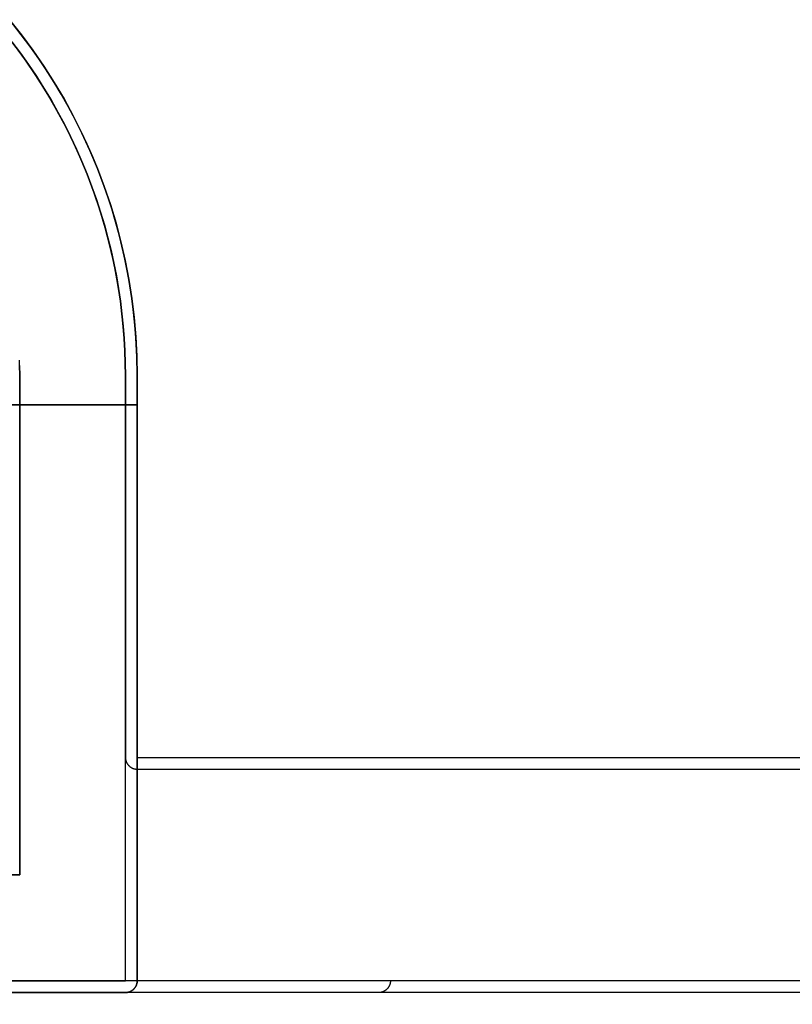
# Model space of a CAD drawing. Header units: millimetres. Extents: x -165 to 165, y -140 to 140.
# Tile 36 of 38: x 62 to 75, y 120 to 137. Entities that reach past the tile are written whole.
import ezdxf

# ---------------------------------------------------------------- set-up
doc = ezdxf.new("R2010")
doc.units = ezdxf.units.MM
doc.header["$MEASUREMENT"] = 0
doc.layers.add('Predefinito', color=5, linetype='Continuous')

# ---------------------------------------------------------------- blocks, each defined once
blk = doc.blocks.new('(#617) SUMATRA')
at = {"layer": 'Predefinito'}
for points in [[(64, 130.5), (63.99765957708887, 130.7108614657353), (63.99055516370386, 130.9235123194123), (63.97856498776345, 131.1378132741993), (63.96157163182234, 131.3536171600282), (63.93946257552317, 131.5707690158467), (63.91213074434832, 131.7891062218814), (63.87947506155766, 132.0084586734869), (63.84140099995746, 132.2286489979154), (63.79782112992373, 132.4494928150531), (63.74865565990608, 132.6707990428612), (63.69383296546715, 132.8923702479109), (63.6332901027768, 133.114003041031), (63.56697330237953, 133.3354885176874), (63.49483843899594, 133.5566127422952), (63.41685147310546, 133.7771572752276), (63.33298886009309, 133.9968997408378), (63.243237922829, 134.2156144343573), (63.14759718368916, 134.433072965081), (63.0460766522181, 134.6490449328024), (62.93869806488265, 134.863298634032), (62.82549507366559, 135.0756017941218), (62.7065133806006, 135.285722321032), (62.58181081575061, 135.4934290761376), (62.45145735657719, 135.6984926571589), (62.31553508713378, 135.9006861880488), (62.17413809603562, 136.0997861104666), (62.02737231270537, 136.2955729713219), (61.87535528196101, 136.4878322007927)], [(61.8240551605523, 136.5504723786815), (62.02852999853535, 136.2940690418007), (62.22403294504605, 136.0307608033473), (62.41033101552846, 135.7608614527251), (62.58720219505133, 135.4846926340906), (62.75443570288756, 135.202583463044), (62.91183224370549, 134.9148701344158), (63.05920424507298, 134.6218955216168), (63.19637608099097, 134.3240087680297), (63.32318428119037, 134.0215648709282), (63.43947772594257, 133.7149242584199), (63.54511782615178, 133.4044523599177), (63.6399786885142, 133.0905191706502), (63.72394726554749, 132.7734988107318), (63.79692349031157, 132.4537690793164), (63.8588203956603, 132.1317110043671), (63.90956421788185, 131.8077083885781), (63.94909448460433, 131.4821473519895), (63.97736408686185, 131.1554158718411), (63.99433933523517, 130.8279033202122), (64, 130.5)], [(61.82405516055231, 136.5504723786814), (62.02852999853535, 136.2940690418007), (62.22403294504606, 136.0307608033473), (62.41033101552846, 135.7608614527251), (62.58720219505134, 135.4846926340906), (62.75443570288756, 135.202583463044), (62.9118322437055, 134.9148701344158), (63.05920424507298, 134.6218955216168), (63.19637608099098, 134.3240087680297), (63.32318428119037, 134.0215648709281), (63.43947772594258, 133.7149242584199), (63.54511782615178, 133.4044523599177), (63.6399786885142, 133.0905191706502), (63.72394726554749, 132.7734988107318), (63.79692349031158, 132.4537690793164), (63.8588203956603, 132.1317110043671), (63.90956421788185, 131.8077083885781), (63.94909448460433, 131.4821473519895), (63.97736408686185, 131.1554158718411), (63.99433933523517, 130.8279033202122), (64, 130.5)], [(61.86890131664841, 136.1735609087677), (62.01257729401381, 135.9818958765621), (62.15099750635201, 135.7869875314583), (62.28405825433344, 135.5890507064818), (62.41166743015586, 135.3883042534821), (62.53374467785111, 135.1849702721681), (62.65022149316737, 134.9792733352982), (62.7610412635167, 134.7714397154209), (62.8661592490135, 134.5616966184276), (62.96554250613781, 134.3502714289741), (63.0591697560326, 134.1373909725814), (63.1470311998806, 133.9232807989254), (63.22912828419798, 133.708164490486), (63.30547341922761, 133.4922630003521), (63.37608965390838, 133.2757940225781), (63.44101031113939, 133.0589713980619), (63.50027858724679, 132.8420045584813), (63.55394711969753, 132.62509801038), (63.60207752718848, 132.408450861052), (63.64473992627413, 132.1922563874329), (63.68201242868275, 131.9767016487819), (63.71398062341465, 131.761967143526), (63.74073704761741, 131.5482265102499), (63.76238065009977, 131.3356462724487), (63.77901625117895, 131.1243856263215), (63.79075400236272, 130.9145962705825), (63.79770884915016, 130.7064222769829), (63.79999999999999, 130.5)], [(62, 130.5), (61.99815229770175, 130.6664695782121)], [(62, 130.5), (61.99553105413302, 130.7588710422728)], [(62, 130.5), (61.99553105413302, 130.7588710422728)], [(62, 122), (62, 130.5)], [(62, 130.5), (62, 122)], [(62, 122), (62, 130.5)], [(63.79999999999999, 130.5), (63.79999999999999, 124)], [(64, 120.2), (64, 130.5)], [(64, 120.2), (64, 130.5)], [(47, 130), (62, 130)], [(62.00000000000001, 130), (64, 130)], [(63.79999999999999, 124), (63.80004927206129, 123.9955608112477), (63.80019883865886, 123.9910839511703), (63.8004512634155, 123.9865723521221), (63.80080901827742, 123.9820291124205), (63.80127447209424, 123.9774574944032), (63.80184987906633, 123.9728609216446), (63.80253736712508, 123.968242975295), (63.80333892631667, 123.9636073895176), (63.80425639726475, 123.9589580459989), (63.80529145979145, 123.9542989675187), (63.80644562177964, 123.9496343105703), (63.80772020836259, 123.9449683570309), (63.80911635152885, 123.9403055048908), (63.81063498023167, 123.935650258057), (63.81227681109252, 123.9310072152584), (63.81404233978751, 123.9263810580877), (63.8159318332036, 123.9217765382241), (63.81794532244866, 123.9171984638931), (63.82008259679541, 123.9126516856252), (63.82234319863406, 123.9081410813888), (63.82472641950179, 123.9036715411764), (63.82723129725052, 123.8992479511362), (63.82985661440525, 123.8948751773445), (63.83260089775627, 123.890558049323), (63.83546241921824, 123.8863013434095), (63.8384391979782, 123.8821097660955), (63.84152900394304, 123.8779879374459), (63.84472936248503, 123.8739403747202), (63.84803756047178, 123.8699714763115), (63.85145065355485, 123.8660855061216), (63.85496547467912, 123.8622865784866), (63.85857864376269, 123.8585786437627), (63.86228657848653, 123.8549654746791), (63.86608550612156, 123.8514506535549), (63.86997147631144, 123.8480375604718), (63.87394037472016, 123.8447293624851), (63.87798793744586, 123.8415290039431), (63.88210976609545, 123.8384391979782), (63.8863013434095, 123.8354624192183), (63.89055804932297, 123.8326008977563), (63.89487517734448, 123.8298566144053), (63.89924795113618, 123.8272312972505), (63.9036715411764, 123.8247264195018), (63.90814108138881, 123.8223431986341), (63.91265168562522, 123.8200825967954), (63.91719846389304, 123.8179453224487), (63.92177653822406, 123.8159318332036), (63.92638105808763, 123.8140423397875), (63.93100721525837, 123.8122768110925), (63.93565025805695, 123.8106349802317), (63.94030550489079, 123.8091163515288), (63.94496835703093, 123.8077202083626), (63.9496343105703, 123.8064456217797), (63.95429896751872, 123.8052914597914), (63.95895804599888, 123.8042563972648), (63.96360738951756, 123.8033389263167), (63.96824297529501, 123.8025373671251), (63.9728609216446, 123.8018498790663), (63.97745749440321, 123.8012744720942), (63.98202911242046, 123.8008090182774), (63.98657235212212, 123.8004512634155), (63.99108395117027, 123.8001988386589), (63.99556081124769, 123.8000492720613), (64, 123.8)], [(64, 124), (131.4751038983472, 124)], [(64, 123.8), (64.00000000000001, 122)], [(64, 123.8), (164.792893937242, 123.8)], [(47.00000000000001, 122), (62, 122)], [(62, 122), (47.00000000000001, 122)], [(47, 122), (62, 122)], [(64, 122), (64, 120.5)], [(64.00000000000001, 120.5), (64.00000000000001, 120.2)], [(164.792893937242, 120.2), (-160.8, 120.2)], [(63.79999999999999, 120), (63.80443918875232, 120.0000492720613), (63.80891604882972, 120.0001988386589), (63.81342764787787, 120.0004512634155), (63.81797088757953, 120.0008090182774), (63.82254250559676, 120.0012744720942), (63.82713907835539, 120.0018498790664), (63.83175702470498, 120.0025373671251), (63.83639261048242, 120.0033389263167), (63.84104195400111, 120.0042563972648), (63.84570103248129, 120.0052914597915), (63.8503656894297, 120.0064456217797), (63.85503164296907, 120.0077202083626), (63.8596944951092, 120.0091163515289), (63.86434974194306, 120.0106349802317), (63.86899278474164, 120.0122768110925), (63.87361894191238, 120.0140423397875), (63.87822346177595, 120.0159318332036), (63.88280153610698, 120.0179453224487), (63.8873483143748, 120.0200825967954), (63.89185891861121, 120.022343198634), (63.89632845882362, 120.0247264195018), (63.90075204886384, 120.0272312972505), (63.90512482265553, 120.0298566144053), (63.90944195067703, 120.0326008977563), (63.9136986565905, 120.0354624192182), (63.91789023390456, 120.0384391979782), (63.92201206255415, 120.0415290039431), (63.92605962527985, 120.044729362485), (63.93002852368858, 120.0480375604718), (63.93391449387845, 120.0514506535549), (63.93771342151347, 120.0549654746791), (63.94142135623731, 120.0585786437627), (63.94503452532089, 120.0622865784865), (63.94854934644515, 120.0660855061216), (63.95196243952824, 120.0699714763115), (63.95527063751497, 120.0739403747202), (63.95847099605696, 120.0779879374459), (63.96156080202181, 120.0821097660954), (63.96453758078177, 120.0863013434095), (63.96739910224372, 120.090558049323), (63.97014338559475, 120.0948751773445), (63.97276870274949, 120.0992479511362), (63.97527358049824, 120.1036715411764), (63.97765680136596, 120.1081410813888), (63.9799174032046, 120.1126516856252), (63.98205467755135, 120.117198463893), (63.9840681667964, 120.1217765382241), (63.98595766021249, 120.1263810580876), (63.98772318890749, 120.1310072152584), (63.98936501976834, 120.135650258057), (63.99088364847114, 120.1403055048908), (63.99227979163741, 120.1449683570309), (63.99355437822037, 120.1496343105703), (63.99470854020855, 120.1542989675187), (63.99574360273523, 120.1589580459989), (63.99666107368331, 120.1636073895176), (63.99746263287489, 120.168242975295), (63.99815012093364, 120.1728609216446), (63.99872552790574, 120.1774574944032), (63.99919098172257, 120.1820291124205), (63.99954873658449, 120.1865723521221), (63.99980116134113, 120.1910839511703), (63.99995072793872, 120.1955608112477), (64, 120.2)], [(64, 120.2), (63.99988340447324, 120.1931717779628), (63.99953375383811, 120.1863515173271), (63.99895145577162, 120.1795471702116), (63.99813718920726, 120.1727666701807), (63.99709190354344, 120.1660179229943), (63.99581681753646, 120.1593087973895), (63.99431341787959, 120.1526471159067), (63.99258345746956, 120.1460406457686), (63.99062895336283, 120.1394970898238), (63.98845218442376, 120.1330240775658), (63.98605568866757, 120.1266291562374), (63.98344226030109, 120.1203197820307), (63.9806149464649, 120.114103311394), (63.97757704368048, 120.1079869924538), (63.97433209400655, 120.1019779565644), (63.9708838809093, 120.0960832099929), (63.96723642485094, 120.0903096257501), (63.96339397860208, 120.084663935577), (63.95936102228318, 120.0791527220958), (63.95514225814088, 120.0737824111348), (63.95074260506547, 120.0685592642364), (63.94616719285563, 120.0634893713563), (63.94142135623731, 120.0585786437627), (63.93651062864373, 120.0538328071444), (63.93144073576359, 120.0492573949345), (63.92621758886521, 120.0448577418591), (63.92084727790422, 120.0406389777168), (63.91533606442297, 120.0366060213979), (63.90969037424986, 120.0327635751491), (63.90391679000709, 120.0291161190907), (63.8980220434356, 120.0256679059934), (63.89201300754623, 120.0224229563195), (63.88589668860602, 120.0193850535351), (63.87968021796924, 120.0165577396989), (63.87337084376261, 120.0139443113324), (63.86697592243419, 120.0115478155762), (63.86050291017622, 120.0093710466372), (63.8539593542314, 120.0074165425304), (63.84735288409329, 120.0056865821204), (63.84069120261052, 120.0041831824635), (63.83398207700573, 120.0029080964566), (63.82723332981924, 120.0018628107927), (63.8204528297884, 120.0010485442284), (63.81364848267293, 120.0004662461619), (63.80682822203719, 120.0001165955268), (63.8, 120)], [(164.792893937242, 120), (-160.8, 120)], [(45.20000000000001, 120), (63.79999999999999, 120)], [(45.2, 120), (63.8, 120)]]:
    blk.add_lwpolyline(points, dxfattribs=at)
at = {"layer": 'Predefinito', "extrusion": (1, 0, 0)}
for points in [[(130.5, 36), (130.5, 0)], [(130.5, 59.8), (130.5, 0)], [(130.5, 59.8), (124, 59.80000690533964)], [(126.25, -2e-16), (126.25, 36)], [(125.35, 59.8), (125.35, 2.4e-15)], [(124, 37.70172187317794), (123.9999507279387, 37.69722356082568), (123.9998011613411, 37.69268707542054), (123.9995487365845, 37.68811538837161), (123.9991909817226, 37.68351163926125), (123.9987255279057, 37.67887913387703), (123.9981501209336, 37.6742213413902), (123.9974626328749, 37.66954189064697), (123.9966610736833, 37.66484456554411), (123.9957436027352, 37.66013329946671), (123.9947085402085, 37.65541216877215), (123.9935543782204, 37.65068538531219), (123.9922797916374, 37.64595728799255), (123.9908836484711, 37.64123233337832), (123.9893650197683, 37.6365150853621), (123.9877231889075, 37.63181020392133), (123.9859576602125, 37.62712243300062), (123.9840681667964, 37.62245658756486), (123.9820546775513, 37.61781753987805), (123.9799174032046, 37.61321020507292), (123.9776568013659, 37.60863952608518), (123.9752735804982, 37.60411045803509), (123.9727687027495, 37.59962795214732), (123.9701433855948, 37.59519693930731), (123.9673991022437, 37.59082231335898), (123.9645375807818, 37.58650891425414), (123.9615608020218, 37.58226151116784), (123.958470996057, 37.57808478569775), (123.955270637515, 37.57398331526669), (123.9519624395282, 37.56996155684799), (123.9485493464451, 37.56602383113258), (123.9450345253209, 37.56217430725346), (123.9414213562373, 37.55841698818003), (123.9377134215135, 37.55475569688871), (123.9339144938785, 37.55119406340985), (123.9300285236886, 37.54773551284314), (123.9260596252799, 37.54438325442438), (123.9220120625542, 37.54114027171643), (123.9178902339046, 37.53800931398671), (123.9136986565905, 37.53499288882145), (123.909441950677, 37.53209325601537), (123.9051248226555, 37.52931242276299), (123.9007520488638, 37.52665214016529), (123.8963284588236, 37.52411390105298), (123.8918589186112, 37.52169893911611), (123.8873483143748, 37.51940822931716), (123.882801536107, 37.51724248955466), (123.8782234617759, 37.51520218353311), (123.8736189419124, 37.51328752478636), (123.8689927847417, 37.51149848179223), (123.8643497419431, 37.50983478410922), (123.8596944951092, 37.50829592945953), (123.8550316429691, 37.50688119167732), (123.8503656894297, 37.505589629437), (123.8457010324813, 37.50442009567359), (123.8410419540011, 37.50337124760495), (123.8363926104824, 37.50244155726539), (123.831757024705, 37.50162932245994), (123.8271390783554, 37.50093267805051), (123.8225425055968, 37.50034960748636), (123.8179708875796, 37.49987795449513), (123.8134276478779, 37.49951543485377), (123.8089160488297, 37.49925964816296), (123.8044391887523, 37.49910808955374), (123.8, 37.49905816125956)], [(124, 59.80000690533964), (123.9998832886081, 59.80683500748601), (123.9995335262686, 59.81365514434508), (123.9989511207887, 59.82045936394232), (123.9981367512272, 59.82723973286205), (123.9970913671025, 59.83398834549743), (123.9958161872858, 59.84069733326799), (123.9943126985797, 59.84735887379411), (123.9925826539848, 59.85396520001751), (123.9906280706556, 59.86050860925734), (123.988451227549, 59.86698147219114), (123.9860546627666, 59.87337624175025), (123.9834411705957, 59.87968546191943), (123.9806137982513, 59.88590177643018), (123.9775758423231, 59.89201793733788), (123.9743308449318, 59.89802681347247), (123.9708825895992, 59.90392139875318), (123.9672350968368, 59.90969482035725), (123.9633926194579, 59.91534034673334), (123.9593596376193, 59.92085139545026), (123.9551408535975, 59.92622154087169), (123.9507411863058, 59.93144452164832), (123.9461657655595, 59.93651424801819), (123.9414199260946, 59.94142480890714), (123.9365092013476, 59.94617047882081), (123.9314393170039, 59.95074572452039), (123.9262161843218, 59.95514521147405), (123.9208458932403, 59.95936381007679), (123.9153347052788, 59.96339660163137), (123.9096890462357, 59.96723888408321), (123.903915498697, 59.97088617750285), (123.8980207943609, 59.97433422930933), (123.8920118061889, 59.97757901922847), (123.8858955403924, 59.98061676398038), (123.8796791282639, 59.98344392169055), (123.8733698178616, 59.98605719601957), (123.8669749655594, 59.98845354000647), (123.860502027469, 59.99063015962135), (123.8539585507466, 59.9925845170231), (123.8473521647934, 59.99431433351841), (123.8406905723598, 59.99581759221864), (123.8339815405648, 59.99709254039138), (123.8272328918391, 59.99813769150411), (123.8204524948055, 59.99895182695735), (123.8136482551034, 59.9995339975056), (123.806828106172, 59.99988352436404), (123.8, 60)], [(122, 36), (122, 0)], [(122, 37.49905816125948), (122, 39.01903600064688)], [(120.5, 39.01903600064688), (120.5, 37.49905816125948)], [(120.2, 37.49905816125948), (120.2, 0)], [(120, 0), (120, 37.46630789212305)]]:
    blk.add_lwpolyline(points, dxfattribs=at)
at = {"layer": 'Predefinito', "extrusion": (0, 1, 0)}
for points in [[(-64, 59.8), (-63.99988340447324, 59.80682822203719), (-63.99953375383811, 59.81364848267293), (-63.99895145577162, 59.82045282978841), (-63.99813718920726, 59.82723332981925), (-63.99709190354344, 59.83398207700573), (-63.99581681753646, 59.84069120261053), (-63.99431341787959, 59.84735288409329), (-63.99258345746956, 59.85395935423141), (-63.99062895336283, 59.86050291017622), (-63.98845218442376, 59.8669759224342), (-63.98605568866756, 59.87337084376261), (-63.98344226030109, 59.87968021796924), (-63.9806149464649, 59.88589668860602), (-63.97757704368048, 59.89201300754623), (-63.97433209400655, 59.8980220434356), (-63.9708838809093, 59.90391679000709), (-63.96723642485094, 59.90969037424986), (-63.96339397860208, 59.91533606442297), (-63.95936102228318, 59.92084727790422), (-63.95514225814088, 59.92621758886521), (-63.95074260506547, 59.93144073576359), (-63.94616719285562, 59.93651062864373), (-63.94142135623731, 59.94142135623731), (-63.93651062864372, 59.94616719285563), (-63.93144073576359, 59.95074260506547), (-63.92621758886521, 59.95514225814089), (-63.92084727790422, 59.95936102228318), (-63.91533606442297, 59.96339397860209), (-63.90969037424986, 59.96723642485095), (-63.90391679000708, 59.9708838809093), (-63.8980220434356, 59.97433209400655), (-63.89201300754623, 59.97757704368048), (-63.88589668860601, 59.98061494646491), (-63.87968021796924, 59.98344226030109), (-63.87337084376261, 59.98605568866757), (-63.86697592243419, 59.98845218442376), (-63.86050291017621, 59.99062895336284), (-63.8539593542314, 59.99258345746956), (-63.84735288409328, 59.99431341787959), (-63.84069120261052, 59.99581681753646), (-63.83398207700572, 59.99709190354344), (-63.82723332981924, 59.99813718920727), (-63.8204528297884, 59.99895145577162), (-63.81364848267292, 59.99953375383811), (-63.80682822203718, 59.99988340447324), (-63.79999999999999, 60)], [(-63.8, 60), (-63.80682822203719, 59.99988340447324), (-63.81364848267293, 59.99953375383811), (-63.8204528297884, 59.99895145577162), (-63.82723332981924, 59.99813718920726), (-63.83398207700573, 59.99709190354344), (-63.84069120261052, 59.99581681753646), (-63.84735288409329, 59.99431341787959), (-63.8539593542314, 59.99258345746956), (-63.86050291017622, 59.99062895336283), (-63.86697592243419, 59.98845218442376), (-63.87337084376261, 59.98605568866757), (-63.87968021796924, 59.98344226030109), (-63.88589668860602, 59.9806149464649), (-63.89201300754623, 59.97757704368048), (-63.8980220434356, 59.97433209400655), (-63.90391679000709, 59.9708838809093), (-63.90969037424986, 59.96723642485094), (-63.91533606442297, 59.96339397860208), (-63.92084727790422, 59.95936102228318), (-63.92621758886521, 59.95514225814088), (-63.93144073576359, 59.95074260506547), (-63.93651062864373, 59.94616719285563), (-63.94142135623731, 59.94142135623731), (-63.94616719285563, 59.93651062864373), (-63.95074260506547, 59.93144073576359), (-63.95514225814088, 59.92621758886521), (-63.95936102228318, 59.92084727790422), (-63.96339397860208, 59.91533606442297), (-63.96723642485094, 59.90969037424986), (-63.9708838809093, 59.90391679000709), (-63.97433209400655, 59.8980220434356), (-63.97757704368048, 59.89201300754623), (-63.9806149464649, 59.88589668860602), (-63.98344226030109, 59.87968021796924), (-63.98605568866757, 59.87337084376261), (-63.98845218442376, 59.86697592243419), (-63.99062895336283, 59.86050291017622), (-63.99258345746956, 59.8539593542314), (-63.99431341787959, 59.84735288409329), (-63.99581681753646, 59.84069120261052), (-63.99709190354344, 59.83398207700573), (-63.99813718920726, 59.82723332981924), (-63.99895145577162, 59.8204528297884), (-63.99953375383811, 59.81364848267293), (-63.99988340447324, 59.80682822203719), (-64, 59.8)], [(-63.79999999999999, 60), (-63.80682810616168, 59.99988352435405), (-63.81364825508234, 59.99953399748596), (-63.82045249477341, 59.99895182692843), (-63.82723289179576, 59.9981376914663), (-63.83398154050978, 59.99709254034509), (-63.84069057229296, 59.99581759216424), (-63.84735216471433, 59.99431433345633), (-63.85395855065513, 59.99258451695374), (-63.86050202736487, 59.99063015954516), (-63.86697496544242, 59.98845353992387), (-63.87336981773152, 59.98605719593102), (-63.87967912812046, 59.9834439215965), (-63.88589554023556, 59.98061676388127), (-63.89201180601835, 59.97757901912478), (-63.89802079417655, 59.97433422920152), (-63.90391549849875, 59.97088617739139), (-63.9096890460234, 59.96723888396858), (-63.91533470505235, 59.96339660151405), (-63.92084589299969, 59.95936380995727), (-63.92621618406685, 59.95514521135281), (-63.93143931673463, 59.95074572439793), (-63.936509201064, 59.94617047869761), (-63.94141992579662, 59.94142480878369), (-63.94616576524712, 59.936514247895), (-63.95074118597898, 59.93144452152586), (-63.95514085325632, 59.92622154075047), (-63.95935963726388, 59.92085139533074), (-63.96339261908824, 59.91534034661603), (-63.96723509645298, 59.90969482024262), (-63.97088258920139, 59.90392139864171), (-63.97433084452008, 59.89802681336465), (-63.9775758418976, 59.89201793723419), (-63.98061379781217, 59.88590177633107), (-63.98344117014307, 59.87968546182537), (-63.98605466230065, 59.8733762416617), (-63.98845122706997, 59.86698147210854), (-63.99062807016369, 59.86050860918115), (-63.99258265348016, 59.85396519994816), (-63.99431269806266, 59.84735887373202), (-63.99581618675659, 59.84069733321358), (-63.99709136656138, 59.83398834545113), (-63.99813675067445, 59.82723973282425), (-63.99895112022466, 59.8204593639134), (-63.99953352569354, 59.81365514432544), (-63.99988328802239, 59.80683500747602), (-63.99999999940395, 59.80000690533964)], [(-64, 37.70172187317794), (-63.99999999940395, 59.80000690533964)], [(-63.99999999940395, 59.80000690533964), (-164.792893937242, 59.8)], [(-164.5964480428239, 54.17452561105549), (-64, 37.70172187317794)], [(-164.6287678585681, 53.97715431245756), (-64, 37.49905816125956)], [(-64.00000000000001, 37.49905816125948), (-163.7824707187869, 53.83857201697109)], [(-163.540072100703, 55.31885675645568), (-64, 39.01903600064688)], [(-64.00000000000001, 39.01903600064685), (-163.540072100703, 55.31885675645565)], [(-163.7824707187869, 53.83857201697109), (-64.00000000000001, 37.49905816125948)], [(-64, 39.01903600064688), (-163.540072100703, 55.31885675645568)], [(160.8, 4.944341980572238), (-164.7707041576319, 59.16456785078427)], [(-63.80000000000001, 37.46630789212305), (-45.20000000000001, 34.42053286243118)], [(-164.7236053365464, 58.95396950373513), (160.7671447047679, 4.747059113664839)], [(160.7671447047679, 4.747059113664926), (-164.7236053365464, 58.95396950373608)]]:
    blk.add_lwpolyline(points, dxfattribs=at)
at = {"layer": 'Predefinito', "extrusion": (-0.1615990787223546, 0, 0.9868564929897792)}
blk.add_lwpolyline([(-120.2, 69.21862880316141), (-120.1955608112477, 69.21857887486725), (-120.1910839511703, 69.21842731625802), (-120.1865723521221, 69.2181715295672), (-120.1820291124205, 69.21780900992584), (-120.1774574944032, 69.21733735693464), (-120.1728609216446, 69.21675428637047), (-120.168242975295, 69.21605764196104), (-120.1636073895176, 69.2152454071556), (-120.1589580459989, 69.21431571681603), (-120.1542989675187, 69.2132668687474), (-120.1496343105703, 69.212097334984), (-120.1449683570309, 69.21080577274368), (-120.1403055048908, 69.20939103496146), (-120.135650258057, 69.20785218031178), (-120.1310072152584, 69.20618848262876), (-120.1263810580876, 69.20439943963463), (-120.1217765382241, 69.20248478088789), (-120.117198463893, 69.20044447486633), (-120.1126516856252, 69.19827873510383), (-120.1081410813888, 69.19598802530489), (-120.1036715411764, 69.19357306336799), (-120.0992479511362, 69.19103482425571), (-120.0948751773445, 69.18837454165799), (-120.090558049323, 69.18559370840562), (-120.0863013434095, 69.18269407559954), (-120.0821097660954, 69.17967765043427), (-120.0779879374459, 69.17654669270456), (-120.0739403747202, 69.17330370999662), (-120.0699714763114, 69.16995145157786), (-120.0660855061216, 69.16649290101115), (-120.0622865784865, 69.16293126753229), (-120.0585786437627, 69.15926997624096), (-120.0549654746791, 69.15551265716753), (-120.0514506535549, 69.15166313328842), (-120.0480375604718, 69.147725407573), (-120.044729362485, 69.1437036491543), (-120.0415290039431, 69.13960217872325), (-120.0384391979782, 69.13542545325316), (-120.0354624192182, 69.13117805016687), (-120.0326008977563, 69.12686465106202), (-120.0298566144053, 69.12249002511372), (-120.0272312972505, 69.11805901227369), (-120.0247264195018, 69.11357650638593), (-120.022343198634, 69.10904743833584), (-120.0200825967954, 69.10447675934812), (-120.0179453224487, 69.09986942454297), (-120.0159318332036, 69.09523037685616), (-120.0140423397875, 69.0905645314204), (-120.0122768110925, 69.0858767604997), (-120.0106349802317, 69.08117187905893), (-120.0091163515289, 69.07645463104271), (-120.0077202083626, 69.07172967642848), (-120.0064456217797, 69.06700157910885), (-120.0052914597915, 69.06227479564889), (-120.0042563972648, 69.05755366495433), (-120.0033389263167, 69.05284239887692), (-120.0025373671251, 69.04814507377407), (-120.0018498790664, 69.04346562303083), (-120.0012744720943, 69.03880783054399), (-120.0008090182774, 69.03417532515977), (-120.0004512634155, 69.0295715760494), (-120.0001988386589, 69.02499988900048), (-120.0000492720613, 69.02046340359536), (-120, 69.01596509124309)], dxfattribs=at)
blk = doc.blocks.new('(#620) SUMATRA PIEDINO')
at = {"layer": 'Predefinito'}
for points in [[(0.4999999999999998, -9.500000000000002), (0.7108614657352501, -9.497659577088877), (0.9235123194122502, -9.490555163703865), (1.137813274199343, -9.47856498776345), (1.353617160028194, -9.46157163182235), (1.570769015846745, -9.439462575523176), (1.789106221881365, -9.412130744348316), (2.008458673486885, -9.37947506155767), (2.228648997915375, -9.34140099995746), (2.44949281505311, -9.297821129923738), (2.670799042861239, -9.248655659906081), (2.892370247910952, -9.193832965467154), (3.114003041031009, -9.133290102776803), (3.33548851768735, -9.066973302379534), (3.556612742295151, -8.994838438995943), (3.777157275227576, -8.916851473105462), (3.996899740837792, -8.832988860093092), (4.215614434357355, -8.74323792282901), (4.43307296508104, -8.647597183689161), (4.649044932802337, -8.5460766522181), (4.863298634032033, -8.438698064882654), (5.075601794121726, -8.325495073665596), (5.285722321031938, -8.206513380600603), (5.493429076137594, -8.08181081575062), (5.698492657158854, -7.95145735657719), (5.900686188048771, -7.815535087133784), (6.099786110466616, -7.67413809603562), (6.295572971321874, -7.52737231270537), (6.48783220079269, -7.375355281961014)], [(0.4999999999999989, -9.5), (0.8279033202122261, -9.49433933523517), (1.155415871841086, -9.477364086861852), (1.482147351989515, -9.44909448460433), (1.807708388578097, -9.40956421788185), (2.131711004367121, -9.3588203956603), (2.453769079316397, -9.296923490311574), (2.773498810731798, -9.223947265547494), (3.09051917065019, -9.139978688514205), (3.404452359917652, -9.045117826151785), (3.714924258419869, -8.939477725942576), (4.021564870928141, -8.823184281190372), (4.324008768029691, -8.69637608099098), (4.621895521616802, -8.559204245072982), (4.914870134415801, -8.411832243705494), (5.202583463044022, -8.254435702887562), (5.484692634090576, -8.087202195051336), (5.760861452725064, -7.910331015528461), (6.030760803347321, -7.724032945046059), (6.29406904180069, -7.52852999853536), (6.550472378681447, -7.324055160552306)], [(0.4999999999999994, -9.500000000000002), (0.827903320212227, -9.494339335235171), (1.155415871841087, -9.477364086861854), (1.482147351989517, -9.449094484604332), (1.807708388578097, -9.409564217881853), (2.131711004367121, -9.358820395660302), (2.453769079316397, -9.296923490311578), (2.773498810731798, -9.223947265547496), (3.09051917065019, -9.139978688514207), (3.404452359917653, -9.045117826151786), (3.714924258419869, -8.939477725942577), (4.021564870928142, -8.823184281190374), (4.324008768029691, -8.696376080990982), (4.621895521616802, -8.559204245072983), (4.914870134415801, -8.411832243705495), (5.202583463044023, -8.254435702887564), (5.484692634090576, -8.087202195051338), (5.760861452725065, -7.910331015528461), (6.030760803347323, -7.724032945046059), (6.294069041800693, -7.528529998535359), (6.550472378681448, -7.324055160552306)], [(-10, 9.3), (-10, -9.3)], [(-10, -9.3), (-10, 9.3)], [(-10, -9.3), (-10, 9.299999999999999)], [(-9.8, 9.3), (-9.8, -9.3)], [(0.4999999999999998, -9.3), (0.7064222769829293, -9.297708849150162), (0.9145962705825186, -9.290754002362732), (1.124385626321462, -9.279016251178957), (1.335646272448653, -9.262380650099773), (1.548226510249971, -9.240737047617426), (1.761967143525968, -9.213980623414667), (1.976701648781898, -9.18201242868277), (2.192256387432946, -9.144739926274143), (2.408450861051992, -9.1020775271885), (2.625098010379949, -9.05394711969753), (2.842004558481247, -9.000278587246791), (3.058971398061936, -8.941010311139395), (3.275794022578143, -8.876089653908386), (3.492263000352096, -8.805473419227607), (3.708164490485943, -8.729128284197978), (3.923280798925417, -8.647031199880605), (4.137390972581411, -8.559169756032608), (4.350271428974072, -8.46554250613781), (4.561696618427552, -8.366159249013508), (4.771439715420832, -8.261041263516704), (4.979273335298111, -8.150221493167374), (5.184970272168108, -8.033744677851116), (5.388304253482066, -7.91166743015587), (5.589050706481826, -7.784058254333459), (5.78698753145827, -7.65099750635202), (5.981895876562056, -7.512577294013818), (6.173560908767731, -7.368901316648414)], [(-8, -7.5), (-8, 7.500000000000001)], [(-8, 7.500000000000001), (-8, -7.5)], [(-8, -7.5), (-8, 7.499999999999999)], [(0, -7.500000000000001), (0, 7.499999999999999)], [(0.6664695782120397, -7.498152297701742), (0.4999999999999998, -7.5)], [(0.4999999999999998, -7.5), (0.6664695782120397, -7.498152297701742)], [(0.4999999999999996, -7.500000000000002), (0.7588710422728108, -7.49553105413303)], [(0.4999999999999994, -9.300000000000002), (0.8175123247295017, -9.294578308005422), (1.134654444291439, -9.278319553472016), (1.451056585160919, -9.251242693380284), (1.766349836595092, -9.213379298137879), (2.080166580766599, -9.164773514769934), (2.392140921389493, -9.105482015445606), (2.701909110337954, -9.035573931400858), (3.009109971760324, -8.955130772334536), (3.313385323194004, -8.864246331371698), (3.614380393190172, -8.763026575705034), (3.911744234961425, -8.651589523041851), (4.205130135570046, -8.530065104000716), (4.494196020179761, -8.398595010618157), (4.778604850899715, -8.257332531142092), (5.058025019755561, -8.106442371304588), (5.332130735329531, -7.946100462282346), (5.600602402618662, -7.776493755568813), (5.863126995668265, -7.597820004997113), (6.119398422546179, -7.410287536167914)], [(0, -9.300000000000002), (0, -6.797058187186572)], [(0.4999999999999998, -7.5), (-8, -7.5)], [(-8, -7.5), (0.4999999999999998, -7.5)], [(-8, -7.5), (0.4999999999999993, -7.5)], [(0, -9.500000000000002), (0, -7.500000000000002)], [(-10, -9.3), (-9.999950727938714, -9.304439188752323), (-9.999801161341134, -9.30891604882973), (-9.999548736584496, -9.31342764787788), (-9.999190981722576, -9.317970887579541), (-9.99872552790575, -9.322542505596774), (-9.99815012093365, -9.327139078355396), (-9.997462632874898, -9.331757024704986), (-9.996661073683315, -9.336392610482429), (-9.995743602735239, -9.341041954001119), (-9.994708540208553, -9.345701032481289), (-9.993554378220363, -9.350365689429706), (-9.992279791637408, -9.355031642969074), (-9.990883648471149, -9.359694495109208), (-9.989365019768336, -9.364349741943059), (-9.987723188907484, -9.368992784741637), (-9.985957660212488, -9.373618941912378), (-9.9840681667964, -9.378223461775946), (-9.982054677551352, -9.382801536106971), (-9.979917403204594, -9.387348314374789), (-9.977656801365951, -9.391858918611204), (-9.975273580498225, -9.39632845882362), (-9.972768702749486, -9.400752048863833), (-9.97014338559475, -9.405124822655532), (-9.967399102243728, -9.409441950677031), (-9.964537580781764, -9.413698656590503), (-9.961560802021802, -9.417890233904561), (-9.958470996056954, -9.422012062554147), (-9.955270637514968, -9.426059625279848), (-9.951962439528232, -9.430028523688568), (-9.948549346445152, -9.43391449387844), (-9.945034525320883, -9.43771342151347), (-9.94142135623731, -9.441421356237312), (-9.937713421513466, -9.445034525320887), (-9.933914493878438, -9.448549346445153), (-9.930028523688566, -9.451962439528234), (-9.926059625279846, -9.45527063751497), (-9.922012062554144, -9.458470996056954), (-9.91789023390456, -9.461560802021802), (-9.9136986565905, -9.464537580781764), (-9.909441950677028, -9.46739910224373), (-9.905124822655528, -9.47014338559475), (-9.900752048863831, -9.472768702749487), (-9.896328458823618, -9.475273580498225), (-9.891858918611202, -9.477656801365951), (-9.887348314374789, -9.47991740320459), (-9.882801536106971, -9.48205467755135), (-9.878223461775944, -9.4840681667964), (-9.873618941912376, -9.485957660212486), (-9.868992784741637, -9.487723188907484), (-9.86434974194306, -9.489365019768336), (-9.859694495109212, -9.490883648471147), (-9.855031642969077, -9.492279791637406), (-9.850365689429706, -9.493554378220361), (-9.845701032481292, -9.49470854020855), (-9.84104195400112, -9.495743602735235), (-9.83639261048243, -9.496661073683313), (-9.83175702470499, -9.497462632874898), (-9.8271390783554, -9.498150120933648), (-9.822542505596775, -9.49872552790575), (-9.817970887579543, -9.499190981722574), (-9.813427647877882, -9.499548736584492), (-9.808916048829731, -9.499801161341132), (-9.804439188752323, -9.499950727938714), (-9.8, -9.5)], [(-10, -9.3), (-9.999883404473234, -9.306828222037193), (-9.999533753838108, -9.313648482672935), (-9.99895145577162, -9.320452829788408), (-9.998137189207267, -9.32723332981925), (-9.99709190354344, -9.333982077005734), (-9.995816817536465, -9.340691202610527), (-9.994313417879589, -9.34735288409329), (-9.99258345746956, -9.353959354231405), (-9.990628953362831, -9.360502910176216), (-9.988452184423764, -9.366975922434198), (-9.986055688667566, -9.373370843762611), (-9.983442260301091, -9.379680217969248), (-9.980614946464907, -9.385896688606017), (-9.977577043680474, -9.39201300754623), (-9.97433209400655, -9.398022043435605), (-9.970883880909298, -9.403916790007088), (-9.967236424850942, -9.409690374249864), (-9.963393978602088, -9.415336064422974), (-9.959361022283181, -9.420847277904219), (-9.955142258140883, -9.42621758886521), (-9.950742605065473, -9.431440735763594), (-9.946167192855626, -9.436510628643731), (-9.94142135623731, -9.44142135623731), (-9.936510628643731, -9.446167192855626), (-9.931440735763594, -9.450742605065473), (-9.92621758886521, -9.455142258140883), (-9.920847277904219, -9.459361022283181), (-9.915336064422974, -9.463393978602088), (-9.909690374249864, -9.467236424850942), (-9.903916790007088, -9.470883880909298), (-9.898022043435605, -9.47433209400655), (-9.89201300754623, -9.477577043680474), (-9.885896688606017, -9.480614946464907), (-9.879680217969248, -9.483442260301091), (-9.873370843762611, -9.486055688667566), (-9.866975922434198, -9.488452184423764), (-9.860502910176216, -9.490628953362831), (-9.853959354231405, -9.49258345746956), (-9.84735288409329, -9.494313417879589), (-9.840691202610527, -9.495816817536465), (-9.833982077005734, -9.49709190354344), (-9.82723332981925, -9.498137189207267), (-9.820452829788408, -9.49895145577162), (-9.813648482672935, -9.499533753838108), (-9.806828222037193, -9.499883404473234), (-9.8, -9.5)], [(-10, -9.3), (-9.999883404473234, -9.306828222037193), (-9.999533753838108, -9.313648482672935), (-9.99895145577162, -9.320452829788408), (-9.998137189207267, -9.32723332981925), (-9.99709190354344, -9.333982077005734), (-9.995816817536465, -9.340691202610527), (-9.994313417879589, -9.34735288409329), (-9.99258345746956, -9.353959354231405), (-9.990628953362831, -9.360502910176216), (-9.988452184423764, -9.366975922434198), (-9.986055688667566, -9.373370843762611), (-9.983442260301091, -9.379680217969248), (-9.980614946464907, -9.385896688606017), (-9.977577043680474, -9.39201300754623), (-9.97433209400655, -9.398022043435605), (-9.970883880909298, -9.403916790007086), (-9.967236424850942, -9.409690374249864), (-9.963393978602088, -9.415336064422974), (-9.959361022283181, -9.420847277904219), (-9.955142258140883, -9.42621758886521), (-9.950742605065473, -9.431440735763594), (-9.946167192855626, -9.436510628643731), (-9.94142135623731, -9.44142135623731), (-9.936510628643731, -9.446167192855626), (-9.931440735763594, -9.450742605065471), (-9.92621758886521, -9.455142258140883), (-9.920847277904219, -9.459361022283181), (-9.915336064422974, -9.463393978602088), (-9.909690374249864, -9.467236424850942), (-9.903916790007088, -9.470883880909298), (-9.898022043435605, -9.47433209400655), (-9.89201300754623, -9.477577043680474), (-9.885896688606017, -9.480614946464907), (-9.879680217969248, -9.483442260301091), (-9.873370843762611, -9.486055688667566), (-9.866975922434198, -9.488452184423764), (-9.860502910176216, -9.490628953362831), (-9.853959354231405, -9.49258345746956), (-9.84735288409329, -9.494313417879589), (-9.840691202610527, -9.495816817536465), (-9.833982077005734, -9.49709190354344), (-9.82723332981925, -9.498137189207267), (-9.820452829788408, -9.49895145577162), (-9.813648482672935, -9.499533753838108), (-9.806828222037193, -9.499883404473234), (-9.8, -9.5)], [(-9.8, -9.3), (0.4999999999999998, -9.3)], [(-9.8, -9.5), (0.4999999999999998, -9.500000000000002)], [(0.4999999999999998, -9.5), (-9.8, -9.5)], [(-9.8, -9.5), (0.4999999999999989, -9.5)]]:
    blk.add_lwpolyline(points, dxfattribs=at)
at = {"layer": 'Predefinito', "extrusion": (1, 0, 0)}
for points in [[(-7.5, 2), (-7.5, 17)], [(-7.5, 2), (-7.5, 17)], [(-7.5, 17), (-7.5, 2)], [(-9.3, 2), (-9.3, 0.2)], [(-9.3, 3e-16), (-9.306828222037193, 0.0001165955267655), (-9.313648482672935, 0.0004662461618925), (-9.320452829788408, 0.0010485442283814), (-9.32723332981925, 0.0018628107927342), (-9.333982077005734, 0.002908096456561), (-9.340691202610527, 0.0041831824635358), (-9.34735288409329, 0.005686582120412), (-9.353959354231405, 0.0074165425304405), (-9.360502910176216, 0.0093710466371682), (-9.366975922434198, 0.0115478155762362), (-9.373370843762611, 0.0139443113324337), (-9.379680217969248, 0.0165577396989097), (-9.385896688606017, 0.0193850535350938), (-9.39201300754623, 0.0224229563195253), (-9.398022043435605, 0.0256679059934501), (-9.403916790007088, 0.0291161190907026), (-9.409690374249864, 0.0327635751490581), (-9.415336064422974, 0.0366060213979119), (-9.420847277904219, 0.0406389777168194), (-9.42621758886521, 0.0448577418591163), (-9.431440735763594, 0.049257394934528), (-9.436510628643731, 0.0538328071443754), (-9.44142135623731, 0.0585786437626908), (-9.446167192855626, 0.0634893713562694), (-9.450742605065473, 0.0685592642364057), (-9.455142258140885, 0.0737824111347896), (-9.459361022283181, 0.0791527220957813), (-9.463393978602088, 0.0846639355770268), (-9.467236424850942, 0.0903096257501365), (-9.470883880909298, 0.0960832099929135), (-9.47433209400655, 0.1019779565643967), (-9.477577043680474, 0.1079869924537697), (-9.480614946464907, 0.1141033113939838), (-9.483442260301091, 0.1203197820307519), (-9.486055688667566, 0.1266291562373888), (-9.488452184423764, 0.1330240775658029), (-9.490628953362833, 0.1394970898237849), (-9.49258345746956, 0.1460406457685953), (-9.494313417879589, 0.1526471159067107), (-9.495816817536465, 0.1593087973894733), (-9.49709190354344, 0.1660179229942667), (-9.498137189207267, 0.1727666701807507), (-9.49895145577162, 0.1795471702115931), (-9.499533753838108, 0.1863515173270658), (-9.499883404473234, 0.1931717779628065), (-9.5, 0.2)], [(-9.3, 7e-16), (-9.306828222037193, 0.0001165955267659), (-9.313648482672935, 0.0004662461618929), (-9.320452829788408, 0.0010485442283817), (-9.32723332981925, 0.0018628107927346), (-9.333982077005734, 0.0029080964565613), (-9.340691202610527, 0.0041831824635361), (-9.34735288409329, 0.0056865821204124), (-9.353959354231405, 0.0074165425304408), (-9.360502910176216, 0.0093710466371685), (-9.366975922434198, 0.0115478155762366), (-9.373370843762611, 0.013944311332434), (-9.379680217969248, 0.0165577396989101), (-9.385896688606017, 0.0193850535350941), (-9.39201300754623, 0.0224229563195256), (-9.398022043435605, 0.0256679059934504), (-9.403916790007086, 0.0291161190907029), (-9.409690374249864, 0.0327635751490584), (-9.415336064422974, 0.0366060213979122), (-9.420847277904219, 0.0406389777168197), (-9.42621758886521, 0.0448577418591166), (-9.431440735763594, 0.0492573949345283), (-9.436510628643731, 0.0538328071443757), (-9.44142135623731, 0.058578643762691), (-9.446167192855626, 0.0634893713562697), (-9.450742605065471, 0.0685592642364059), (-9.455142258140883, 0.0737824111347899), (-9.459361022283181, 0.0791527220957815), (-9.463393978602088, 0.084663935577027), (-9.467236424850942, 0.0903096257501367), (-9.470883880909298, 0.0960832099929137), (-9.47433209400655, 0.1019779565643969), (-9.477577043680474, 0.1079869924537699), (-9.480614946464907, 0.1141033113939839), (-9.483442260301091, 0.1203197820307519), (-9.486055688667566, 0.1266291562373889), (-9.488452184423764, 0.133024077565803), (-9.490628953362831, 0.1394970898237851), (-9.49258345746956, 0.1460406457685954), (-9.494313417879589, 0.1526471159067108), (-9.495816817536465, 0.1593087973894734), (-9.49709190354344, 0.1660179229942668), (-9.498137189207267, 0.1727666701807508), (-9.49895145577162, 0.1795471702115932), (-9.499533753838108, 0.1863515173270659), (-9.499883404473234, 0.1931717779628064), (-9.5, 0.2)], [(-9.5, 0.2), (-9.499883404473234, 0.1931717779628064), (-9.499533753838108, 0.1863515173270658), (-9.49895145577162, 0.1795471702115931), (-9.498137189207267, 0.1727666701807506), (-9.497091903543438, 0.1660179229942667), (-9.495816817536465, 0.1593087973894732), (-9.494313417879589, 0.1526471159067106), (-9.49258345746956, 0.1460406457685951), (-9.490628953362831, 0.1394970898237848), (-9.488452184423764, 0.1330240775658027), (-9.486055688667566, 0.1266291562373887), (-9.483442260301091, 0.1203197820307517), (-9.480614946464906, 0.1141033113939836), (-9.477577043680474, 0.1079869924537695), (-9.47433209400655, 0.1019779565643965), (-9.4708838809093, 0.0960832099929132), (-9.467236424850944, 0.0903096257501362), (-9.46339397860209, 0.0846639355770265), (-9.459361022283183, 0.079152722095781), (-9.455142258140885, 0.0737824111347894), (-9.450742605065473, 0.0685592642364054), (-9.446167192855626, 0.0634893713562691), (-9.44142135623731, 0.0585786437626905), (-9.436510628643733, 0.0538328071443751), (-9.431440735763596, 0.0492573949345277), (-9.426217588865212, 0.044857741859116), (-9.42084727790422, 0.0406389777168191), (-9.415336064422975, 0.0366060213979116), (-9.409690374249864, 0.0327635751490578), (-9.403916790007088, 0.0291161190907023), (-9.398022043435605, 0.0256679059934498), (-9.39201300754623, 0.022422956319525), (-9.385896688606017, 0.0193850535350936), (-9.379680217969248, 0.0165577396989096), (-9.373370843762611, 0.0139443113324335), (-9.366975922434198, 0.0115478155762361), (-9.360502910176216, 0.0093710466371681), (-9.353959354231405, 0.0074165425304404), (-9.34735288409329, 0.005686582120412), (-9.340691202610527, 0.0041831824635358), (-9.333982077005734, 0.0029080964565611), (-9.32723332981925, 0.0018628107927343), (-9.320452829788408, 0.0010485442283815), (-9.313648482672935, 0.0004662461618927), (-9.306828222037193, 0.0001165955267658), (-9.3, 7e-16)], [(-9.5, 0.2), (-9.5, 2)], [(-9.5, 0.2), (-9.5, 2)], [(-9.500000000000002, 2), (-9.5, 0.2)]]:
    blk.add_lwpolyline(points, dxfattribs=at)
at = {"layer": 'Predefinito', "extrusion": (0, 1, 0)}
blk.add_lwpolyline([(10, 0.2), (9.999883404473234, 0.1931717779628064), (9.999533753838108, 0.1863515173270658), (9.99895145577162, 0.1795471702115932), (9.998137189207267, 0.1727666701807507), (9.99709190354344, 0.1660179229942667), (9.995816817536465, 0.1593087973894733), (9.994313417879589, 0.1526471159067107), (9.99258345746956, 0.1460406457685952), (9.990628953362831, 0.1394970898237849), (9.988452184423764, 0.1330240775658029), (9.986055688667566, 0.1266291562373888), (9.983442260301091, 0.1203197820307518), (9.980614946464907, 0.1141033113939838), (9.977577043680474, 0.1079869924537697), (9.97433209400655, 0.1019779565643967), (9.970883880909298, 0.0960832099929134), (9.967236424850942, 0.0903096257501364), (9.963393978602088, 0.0846639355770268), (9.959361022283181, 0.0791527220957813), (9.955142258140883, 0.0737824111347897), (9.950742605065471, 0.0685592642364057), (9.946167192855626, 0.0634893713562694), (9.94142135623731, 0.0585786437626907), (9.936510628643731, 0.0538328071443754), (9.931440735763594, 0.049257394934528), (9.92621758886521, 0.0448577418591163), (9.920847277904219, 0.0406389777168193), (9.915336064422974, 0.0366060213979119), (9.909690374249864, 0.0327635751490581), (9.903916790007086, 0.0291161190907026), (9.898022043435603, 0.02566790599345), (9.89201300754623, 0.0224229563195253), (9.885896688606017, 0.0193850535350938), (9.879680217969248, 0.0165577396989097), (9.873370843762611, 0.0139443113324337), (9.866975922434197, 0.0115478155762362), (9.860502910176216, 0.0093710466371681), (9.853959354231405, 0.0074165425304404), (9.84735288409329, 0.005686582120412), (9.840691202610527, 0.0041831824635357), (9.833982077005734, 0.002908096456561), (9.827233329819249, 0.0018628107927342), (9.820452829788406, 0.0010485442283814), (9.813648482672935, 0.0004662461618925), (9.806828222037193, 0.0001165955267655), (9.8, 3e-16)], dxfattribs=at)
blk = doc.blocks.new('(#609) Assem1')
at = {"layer": 'Predefinito'}
blk.add_blockref('(#617) SUMATRA', (0, 0), dxfattribs=at)
at = {"layer": 'Predefinito', "rotation": 90.00000000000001}
blk.add_blockref('(#620) SUMATRA PIEDINO', (54.5, 130, -2), dxfattribs=at)

msp = doc.modelspace()

# ---------------------------------------------------------------- block references
at = {"layer": 'Predefinito'}
msp.add_blockref('(#609) Assem1', (0, 0), dxfattribs=at)

doc.saveas('drawing.dxf')
